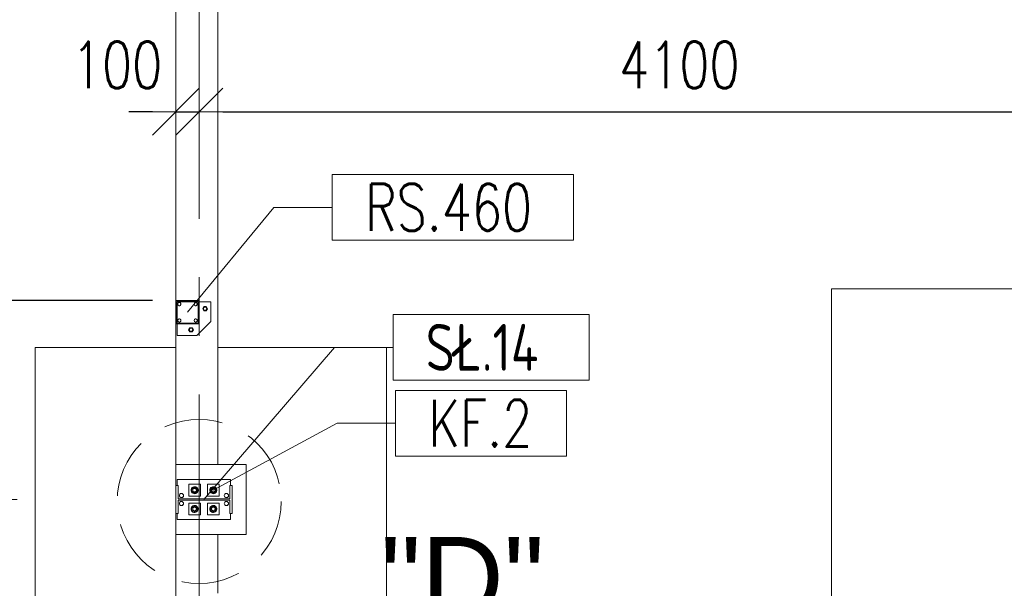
# Model space of a CAD drawing. Header units: millimetres. Extents: x 6807 to 7919, y 15387 to 15883.
# Tile 28 of 120: x 6979 to 7021, y 15698 to 15722. Entities that reach past the tile are written whole.
import ezdxf
from ezdxf.enums import TextEntityAlignment as Align

# ---------------------------------------------------------------- set-up
doc = ezdxf.new("R2010")
doc.units = ezdxf.units.MM
doc.header["$LTSCALE"] = 10
doc.linetypes.add('HIDDEN', pattern=[0.375, 0.25, -0.125])
doc.linetypes.add('MITTE', pattern=[2, 1.25, -0.25, 0.25, -0.25])
doc.layers.get('Defpoints').update_dxf_attribs({"color": 1})
for name, color, linetype, lineweight in [('PS_DIM', 4, 'Continuous', 13), ('PS_Hidden', 2, 'HIDDEN', 9), ('PS_Object', 30, 'Continuous', 13), ('PS_Pos', 1, 'Continuous', 15), ('PS_SOLID', 7, 'Continuous', 30), ('PS_TEXT', 3, 'Continuous', 18)]:
    doc.layers.add(name, color=color, linetype=linetype, lineweight=lineweight)
doc.styles.add('ARIAL', font='arial.ttf')
doc.styles.add('simplex', font='simplex.shx', dxfattribs={"width": 0.75})
doc.dimstyles.new('1_100_PRZ', dxfattribs={"dimtxt": 2, "dimasz": 1, "dimexe": 2, "dimexo": 5, "dimgap": 1, "dimtad": 1, "dimdec": 0, "dimlfac": 100, "dimtxsty": 'simplex', "dimblk": 'dimznak', "dimcen": 2, "dimse1": 1, "dimse2": 1, "dimclrd": 256, "dimclrt": 7, "dimadec": 1, "dimazin": 0, "dimtfac": 1, "dimtdec": 0, "dimtix": 1, "dimtmove": 2, "dimatfit": 3, "dimldrblk": 'dim-grot', "dimfxl": 1, "dimarcsym": 0})
doc.dimstyles.new('1_100_SC', dxfattribs={"dimtxt": 2, "dimasz": 1, "dimexe": 1, "dimexo": 1, "dimgap": 1, "dimtad": 1, "dimdec": 0, "dimlfac": 100, "dimtxsty": 'simplex', "dimblk": 'dimznak', "dimcen": 2, "dimclrd": 256, "dimclre": 256, "dimclrt": 7, "dimadec": 1, "dimazin": 0, "dimtfac": 1, "dimtdec": 0, "dimtix": 1, "dimtmove": 2, "dimatfit": 3, "dimldrblk": 'dim-grot', "dimfxl": 1, "dimarcsym": 0})

# ---------------------------------------------------------------- blocks, each defined once
blk = doc.blocks.new('dimznak')
at = {"color": 0}
for points in [[(0, 2), (0, -2)], [(-2, 0), (2, 0)]]:
    blk.add_lwpolyline(points, dxfattribs=at)
at = {"color": 2}
blk.add_lwpolyline([(1, 1), (-1, -1)], dxfattribs=at)
blk = doc.blocks.new('*D447')
at = {"layer": 'Defpoints', "color": 0, "transparency": 16777216}
for p in [(6986.422, 15718.507), (6985.422, 15707.63, -0.807), (6986.422, 15707.63, -0.807)]:
    blk.add_point(p, dxfattribs=at)
at = {"layer": 'PS_DIM', "lineweight": -2, "transparency": 16777216}
for p, q in [((6984.422, 15718.507), (6983.422, 15718.507)), ((6985.422, 15718.507), (6986.422, 15718.507)), ((6987.422, 15718.507), (6988.422, 15718.507))]:
    blk.add_line(p, q, dxfattribs=at)
blk.add_blockref('dimznak', (6985.422, 15718.507), dxfattribs=at)
at = {"layer": 'PS_DIM', "lineweight": -2, "transparency": 16777216, "rotation": 180}
blk.add_blockref('dimznak', (6986.422, 15718.507), dxfattribs=at)
at = {"layer": 'PS_DIM', "color": 7, "transparency": 16777216, "insert": (6982.913, 15720.507), "char_height": 2, "attachment_point": 5, "style": 'simplex'}
blk.add_mtext('100', dxfattribs=at)
blk = doc.blocks.new('dim-grot')
blk.add_hatch(color=256).paths.add_polyline_path([(0, 0), (-2, 0.5), (-2, -0.5)])
blk.add_lwpolyline([(0, 0), (-2, 0.5), (-2, -0.5), (0, 0)])
blk = doc.blocks.new('Przekrój')
at = {"layer": 'PS_DIM', "style": 'ARIAL', "flags": 4}
for tag, p in [('PRZEKRÓJ', (7.886, 7.75)), ('SKALA', (7.886, 1.75))]:
    blk.add_attdef(tag, text='', height=3.5, dxfattribs=at).set_placement(p, align=Align.MIDDLE_CENTER)
blk = doc.blocks.new('*X228')
at = {"color": 1}
for p, q in [((7002.4, 15721.851, -0.807), (6992.1, 15721.851, -0.807)), ((6992.1, 15721.851, -0.807), (6992.1, 15719.051, -0.807)), ((7002.4, 15719.051, -0.807), (7002.4, 15721.851, -0.807)), ((6985.922, 15715.97, -0.807), (6989.6, 15720.451, -0.807)), ((6989.6, 15720.451, -0.807), (6992.1, 15720.451, -0.807)), ((6992.1, 15719.051, -0.807), (7002.4, 15719.051, -0.807))]:
    blk.add_line(p, q, dxfattribs=at)
at = {"color": 30, "style": 'simplex', "width": 0.75}
blk.add_text('RS.460', height=2, dxfattribs=at).set_placement((6993.5, 15719.451, -0.807))
blk = doc.blocks.new('*X252')
at = {"color": 1}
for p, q in [((7003.066, 15715.87, -0.807), (6994.695, 15715.87, -0.807)), ((6994.695, 15715.87, -0.807), (6994.695, 15713.07, -0.807)), ((7003.066, 15713.07, -0.807), (7003.066, 15715.87, -0.807)), ((6986.622, 15707.97, -0.807), (6992.195, 15714.47, -0.807)), ((6992.195, 15714.47, -0.807), (6994.695, 15714.47, -0.807)), ((6994.695, 15713.07, -0.807), (7003.066, 15713.07, -0.807))]:
    blk.add_line(p, q, dxfattribs=at)
at = {"color": 30, "style": 'simplex', "width": 0.75}
blk.add_text('SŁ.14', height=2, dxfattribs=at).set_placement((6996.095, 15713.47, -0.807))
blk = doc.blocks.new('*X253')
at = {"color": 1}
for p, q in [((7002.107, 15712.629, -0.807), (6994.807, 15712.629, -0.807)), ((6994.807, 15712.629, -0.807), (6994.807, 15709.829, -0.807)), ((7002.107, 15709.829, -0.807), (7002.107, 15712.629, -0.807)), ((6987.022, 15708.37, -0.807), (6992.307, 15711.229, -0.807)), ((6992.307, 15711.229, -0.807), (6994.807, 15711.229, -0.807)), ((6994.807, 15709.829, -0.807), (7002.107, 15709.829, -0.807))]:
    blk.add_line(p, q, dxfattribs=at)
at = {"color": 30, "style": 'simplex', "width": 0.75}
blk.add_text('KF.2', height=2, dxfattribs=at).set_placement((6996.207, 15710.229, -0.807))

msp = doc.modelspace()

# ---------------------------------------------------------------- linework, layer by layer
at = {"layer": 'PS_Hidden', "color": 6, "linetype": 'HIDDEN'}
msp.add_circle((6986.419, 15701.862, -0.807), 3.504, dxfattribs=at)
at = {"layer": 'PS_Object', "color": 5, "linetype": 'MITTE'}
msp.add_line((6986.422, 15493.934, -0.807), (6986.422, 15778.153, -0.807), dxfattribs=at)
at = {"layer": 'PS_SOLID', "color": 253, "linetype": 'Continuous', "lineweight": 5}
for p, q in [((6987.222, 15703.441, -0.807), (6987.222, 15746.442, -0.807)), ((6985.422, 15734.442, -0.807), (6985.422, 15710.442, -0.807)), ((7041.422, 15710.942, -0.807), (7013.422, 15710.942, -0.807)), ((7013.422, 15710.942, -0.807), (7013.422, 15694.657, -0.807)), ((6985.422, 15709.442, -0.807), (6985.422, 15703.441, -0.807)), ((6985.422, 15708.442, -0.807), (6979.422, 15708.442, -0.807)), ((6979.422, 15708.442, -0.807), (6979.422, 15695.442, -0.807)), ((6994.422, 15708.442, -0.807), (6987.222, 15708.442, -0.807)), ((6994.422, 15695.442, -0.807), (6994.422, 15708.442, -0.807)), ((6985.422, 15703.441, -0.807), (6985.422, 15702.542, -0.807)), ((6985.422, 15703.441, -0.807), (6987.222, 15703.441, -0.807)), ((6988.422, 15703.442, -0.807), (6987.222, 15703.442, -0.807)), ((6988.422, 15700.442, -0.807), (6988.422, 15703.442, -0.807)), ((6985.422, 15701.342, -0.807), (6985.422, 15700.442, -0.807)), ((6987.222, 15700.442, -0.807), (6985.422, 15700.442, -0.807)), ((6985.422, 15700.442, -0.807), (6985.422, 15692.442, -0.807)), ((6987.222, 15700.442, -0.807), (6988.422, 15700.442, -0.807)), ((6987.222, 15697.942, -0.807), (6987.222, 15700.442, -0.807))]:
    msp.add_line(p, q, dxfattribs=at)
at = {"layer": 'PS_SOLID', "color": 181, "linetype": 'Continuous', "lineweight": 13}
for p, q in [((6986.382, 15710.442, -0.807), (6985.422, 15710.442, -0.807)), ((6985.422, 15710.442, -0.807), (6985.422, 15709.442, -0.807)), ((6985.462, 15709.482, -0.807), (6985.462, 15710.402, -0.807)), ((6985.462, 15710.402, -0.807), (6986.382, 15710.402, -0.807)), ((6985.559, 15710.392, -0.807), (6985.472, 15710.392, -0.807)), ((6985.472, 15710.392, -0.807), (6985.472, 15709.482, -0.807)), ((6985.502, 15710.292, -0.807), (6985.518, 15710.337, -0.807)), ((6985.518, 15710.247, -0.807), (6985.502, 15710.292, -0.807)), ((6985.518, 15710.337, -0.807), (6985.559, 15710.36, -0.807)), ((6985.559, 15710.223, -0.807), (6985.518, 15710.247, -0.807)), ((6986.059, 15710.392, -0.807), (6985.559, 15710.392, -0.807)), ((6985.559, 15710.36, -0.807), (6985.607, 15710.352, -0.807)), ((6985.607, 15710.231, -0.807), (6985.559, 15710.223, -0.807)), ((6985.607, 15710.352, -0.807), (6985.637, 15710.315, -0.807)), ((6985.637, 15710.268, -0.807), (6985.607, 15710.231, -0.807)), ((6985.637, 15710.315, -0.807), (6985.637, 15710.268, -0.807)), ((6986.259, 15710.392, -0.807), (6986.059, 15710.392, -0.807)), ((6986.202, 15710.292, -0.807), (6986.218, 15710.337, -0.807)), ((6986.218, 15710.247, -0.807), (6986.202, 15710.292, -0.807)), ((6986.218, 15710.337, -0.807), (6986.259, 15710.36, -0.807)), ((6986.259, 15710.223, -0.807), (6986.218, 15710.247, -0.807)), ((6986.382, 15710.392, -0.807), (6986.259, 15710.392, -0.807)), ((6986.259, 15710.36, -0.807), (6986.307, 15710.352, -0.807)), ((6986.307, 15710.231, -0.807), (6986.259, 15710.223, -0.807)), ((6986.307, 15710.352, -0.807), (6986.337, 15710.315, -0.807)), ((6986.337, 15710.268, -0.807), (6986.307, 15710.231, -0.807)), ((6986.337, 15710.315, -0.807), (6986.337, 15710.268, -0.807)), ((6986.422, 15710.442, -0.807), (6986.382, 15710.442, -0.807)), ((6986.382, 15710.402, -0.807), (6986.382, 15709.482, -0.807)), ((6986.422, 15709.442, -0.807), (6986.422, 15710.442, -0.807)), ((6986.659, 15710.392, -0.807), (6986.422, 15710.392, -0.807)), ((6986.62, 15710.182, -0.807), (6986.568, 15710.092, -0.807)), ((6986.724, 15710.182, -0.807), (6986.62, 15710.182, -0.807)), ((6986.922, 15710.392, -0.807), (6986.659, 15710.392, -0.807)), ((6986.775, 15710.092, -0.807), (6986.724, 15710.182, -0.807)), ((6986.922, 15709.542, -0.807), (6986.922, 15710.392, -0.807)), ((6986.568, 15710.092, -0.807), (6986.62, 15710.002, -0.807)), ((6986.62, 15710.002, -0.807), (6986.724, 15710.002, -0.807)), ((6986.724, 15710.002, -0.807), (6986.775, 15710.092, -0.807)), ((6985.422, 15709.442, -0.807), (6986.422, 15709.442, -0.807)), ((6986.382, 15709.482, -0.807), (6985.462, 15709.482, -0.807)), ((6985.472, 15709.442, -0.807), (6985.472, 15708.942, -0.807)), ((6985.502, 15709.592, -0.807), (6985.518, 15709.637, -0.807)), ((6985.518, 15709.547, -0.807), (6985.502, 15709.592, -0.807)), ((6985.518, 15709.637, -0.807), (6985.559, 15709.66, -0.807)), ((6985.559, 15709.523, -0.807), (6985.518, 15709.547, -0.807)), ((6985.559, 15709.66, -0.807), (6985.607, 15709.652, -0.807)), ((6985.607, 15709.531, -0.807), (6985.559, 15709.523, -0.807)), ((6985.607, 15709.652, -0.807), (6985.637, 15709.615, -0.807)), ((6985.637, 15709.568, -0.807), (6985.607, 15709.531, -0.807)), ((6985.637, 15709.615, -0.807), (6985.637, 15709.568, -0.807)), ((6986.202, 15709.592, -0.807), (6986.218, 15709.637, -0.807)), ((6986.218, 15709.547, -0.807), (6986.202, 15709.592, -0.807)), ((6986.218, 15709.637, -0.807), (6986.259, 15709.66, -0.807)), ((6986.259, 15709.523, -0.807), (6986.218, 15709.547, -0.807)), ((6986.259, 15709.66, -0.807), (6986.307, 15709.652, -0.807)), ((6986.307, 15709.531, -0.807), (6986.259, 15709.523, -0.807)), ((6986.307, 15709.652, -0.807), (6986.337, 15709.615, -0.807)), ((6986.337, 15709.568, -0.807), (6986.307, 15709.531, -0.807)), ((6986.322, 15708.942, -0.807), (6986.922, 15709.542, -0.807)), ((6986.337, 15709.615, -0.807), (6986.337, 15709.568, -0.807)), ((6985.472, 15708.942, -0.807), (6986.322, 15708.942, -0.807)), ((6986.02, 15709.282, -0.807), (6985.968, 15709.192, -0.807)), ((6985.968, 15709.192, -0.807), (6986.02, 15709.102, -0.807)), ((6986.124, 15709.282, -0.807), (6986.02, 15709.282, -0.807)), ((6986.02, 15709.102, -0.807), (6986.124, 15709.102, -0.807)), ((6986.175, 15709.192, -0.807), (6986.124, 15709.282, -0.807)), ((6986.124, 15709.102, -0.807), (6986.175, 15709.192, -0.807))]:
    msp.add_line(p, q, dxfattribs=at)
at = {"layer": 'PS_SOLID', "color": 3, "linetype": 'Continuous', "lineweight": 13}
for p, q in [((6985.646, 15702.792, -0.807), (6985.482, 15702.792, -0.807)), ((6985.482, 15702.792, -0.807), (6985.482, 15702.542, -0.807)), ((6986.187, 15702.792, -0.807), (6985.646, 15702.792, -0.807)), ((6986.237, 15702.592, -0.807), (6985.972, 15702.592, -0.807)), ((6985.972, 15702.592, -0.807), (6985.972, 15702.092, -0.807)), ((6986.987, 15702.792, -0.807), (6986.187, 15702.792, -0.807)), ((6986.472, 15702.592, -0.807), (6986.237, 15702.592, -0.807)), ((6986.472, 15702.092, -0.807), (6986.472, 15702.592, -0.807)), ((6987.037, 15702.592, -0.807), (6986.772, 15702.592, -0.807)), ((6986.772, 15702.592, -0.807), (6986.772, 15702.092, -0.807)), ((6987.566, 15702.792, -0.807), (6986.987, 15702.792, -0.807)), ((6987.272, 15702.592, -0.807), (6987.037, 15702.592, -0.807)), ((6987.272, 15702.092, -0.807), (6987.272, 15702.592, -0.807)), ((6987.762, 15702.792, -0.807), (6987.566, 15702.792, -0.807)), ((6987.762, 15702.542, -0.807), (6987.762, 15702.792, -0.807)), ((6985.52, 15702.542, -0.807), (6985.422, 15702.542, -0.807)), ((6985.422, 15702.542, -0.807), (6985.422, 15701.342, -0.807)), ((6985.52, 15701.973, -0.807), (6985.52, 15702.542, -0.807)), ((6985.572, 15702.112, -0.807), (6985.593, 15702.169, -0.807)), ((6985.593, 15702.169, -0.807), (6985.646, 15702.2, -0.807)), ((6985.646, 15702.2, -0.807), (6985.707, 15702.189, -0.807)), ((6985.707, 15702.189, -0.807), (6985.746, 15702.142, -0.807)), ((6986.077, 15702.382, -0.807), (6986.072, 15702.342, -0.807)), ((6986.072, 15702.342, -0.807), (6986.077, 15702.301, -0.807)), ((6986.093, 15702.419, -0.807), (6986.077, 15702.382, -0.807)), ((6986.077, 15702.301, -0.807), (6986.093, 15702.264, -0.807)), ((6986.152, 15702.462, -0.807), (6986.083, 15702.342, -0.807)), ((6986.083, 15702.342, -0.807), (6986.152, 15702.222, -0.807)), ((6986.119, 15702.451, -0.807), (6986.093, 15702.419, -0.807)), ((6986.093, 15702.264, -0.807), (6986.119, 15702.232, -0.807)), ((6986.153, 15702.475, -0.807), (6986.119, 15702.451, -0.807)), ((6986.119, 15702.232, -0.807), (6986.153, 15702.208, -0.807)), ((6986.147, 15702.369, -0.807), (6986.142, 15702.354, -0.807)), ((6986.142, 15702.354, -0.807), (6986.142, 15702.337, -0.807)), ((6986.142, 15702.342, -0.807), (6986.142, 15702.345, -0.807)), ((6986.142, 15702.34, -0.807), (6986.142, 15702.342, -0.807)), ((6986.142, 15702.337, -0.807), (6986.144, 15702.321, -0.807)), ((6986.144, 15702.36, -0.807), (6986.145, 15702.363, -0.807)), ((6986.144, 15702.321, -0.807), (6986.15, 15702.306, -0.807)), ((6986.145, 15702.32, -0.807), (6986.144, 15702.321, -0.807)), ((6986.145, 15702.363, -0.807), (6986.146, 15702.365, -0.807)), ((6986.146, 15702.318, -0.807), (6986.145, 15702.32, -0.807)), ((6986.154, 15702.384, -0.807), (6986.147, 15702.369, -0.807)), ((6986.15, 15702.306, -0.807), (6986.158, 15702.293, -0.807)), ((6986.227, 15702.462, -0.807), (6986.152, 15702.462, -0.807)), ((6986.152, 15702.381, -0.807), (6986.153, 15702.383, -0.807)), ((6986.153, 15702.3, -0.807), (6986.152, 15702.302, -0.807)), ((6986.152, 15702.222, -0.807), (6986.291, 15702.222, -0.807)), ((6986.191, 15702.488, -0.807), (6986.153, 15702.475, -0.807)), ((6986.153, 15702.383, -0.807), (6986.153, 15702.383, -0.807)), ((6986.153, 15702.383, -0.807), (6986.153, 15702.383, -0.807)), ((6986.155, 15702.297, -0.807), (6986.153, 15702.3, -0.807)), ((6986.153, 15702.208, -0.807), (6986.191, 15702.195, -0.807)), ((6986.164, 15702.397, -0.807), (6986.154, 15702.384, -0.807)), ((6986.158, 15702.293, -0.807), (6986.169, 15702.281, -0.807)), ((6986.176, 15702.407, -0.807), (6986.164, 15702.397, -0.807)), ((6986.167, 15702.283, -0.807), (6986.165, 15702.286, -0.807)), ((6986.166, 15702.398, -0.807), (6986.167, 15702.4, -0.807)), ((6986.167, 15702.4, -0.807), (6986.17, 15702.402, -0.807)), ((6986.168, 15702.282, -0.807), (6986.167, 15702.283, -0.807)), ((6986.169, 15702.281, -0.807), (6986.183, 15702.272, -0.807)), ((6986.19, 15702.415, -0.807), (6986.176, 15702.407, -0.807)), ((6986.182, 15702.411, -0.807), (6986.185, 15702.413, -0.807)), ((6986.183, 15702.272, -0.807), (6986.198, 15702.265, -0.807)), ((6986.185, 15702.27, -0.807), (6986.184, 15702.271, -0.807)), ((6986.185, 15702.413, -0.807), (6986.187, 15702.413, -0.807)), ((6986.188, 15702.269, -0.807), (6986.185, 15702.27, -0.807)), ((6986.205, 15702.42, -0.807), (6986.19, 15702.415, -0.807)), ((6986.232, 15702.491, -0.807), (6986.191, 15702.488, -0.807)), ((6986.191, 15702.195, -0.807), (6986.232, 15702.192, -0.807)), ((6986.198, 15702.265, -0.807), (6986.213, 15702.262, -0.807)), ((6986.205, 15702.263, -0.807), (6986.202, 15702.264, -0.807)), ((6986.222, 15702.422, -0.807), (6986.205, 15702.42, -0.807)), ((6986.205, 15702.42, -0.807), (6986.205, 15702.42, -0.807)), ((6986.205, 15702.42, -0.807), (6986.205, 15702.42, -0.807)), ((6986.208, 15702.263, -0.807), (6986.205, 15702.263, -0.807)), ((6986.213, 15702.262, -0.807), (6986.23, 15702.262, -0.807)), ((6986.238, 15702.42, -0.807), (6986.222, 15702.422, -0.807)), ((6986.227, 15702.262, -0.807), (6986.224, 15702.262, -0.807)), ((6986.225, 15702.421, -0.807), (6986.227, 15702.421, -0.807)), ((6986.291, 15702.462, -0.807), (6986.227, 15702.462, -0.807)), ((6986.227, 15702.421, -0.807), (6986.23, 15702.421, -0.807)), ((6986.228, 15702.262, -0.807), (6986.227, 15702.262, -0.807)), ((6986.23, 15702.262, -0.807), (6986.245, 15702.265, -0.807)), ((6986.272, 15702.483, -0.807), (6986.232, 15702.491, -0.807)), ((6986.232, 15702.192, -0.807), (6986.272, 15702.2, -0.807)), ((6986.253, 15702.415, -0.807), (6986.238, 15702.42, -0.807)), ((6986.245, 15702.418, -0.807), (6986.248, 15702.417, -0.807)), ((6986.245, 15702.265, -0.807), (6986.26, 15702.272, -0.807)), ((6986.248, 15702.266, -0.807), (6986.247, 15702.266, -0.807)), ((6986.248, 15702.417, -0.807), (6986.25, 15702.416, -0.807)), ((6986.251, 15702.268, -0.807), (6986.248, 15702.266, -0.807)), ((6986.267, 15702.407, -0.807), (6986.253, 15702.415, -0.807)), ((6986.26, 15702.272, -0.807), (6986.274, 15702.281, -0.807)), ((6986.268, 15702.276, -0.807), (6986.265, 15702.275, -0.807)), ((6986.28, 15702.397, -0.807), (6986.267, 15702.407, -0.807)), ((6986.267, 15702.407, -0.807), (6986.268, 15702.407, -0.807)), ((6986.268, 15702.407, -0.807), (6986.269, 15702.406, -0.807)), ((6986.27, 15702.278, -0.807), (6986.268, 15702.276, -0.807)), ((6986.308, 15702.464, -0.807), (6986.272, 15702.483, -0.807)), ((6986.272, 15702.2, -0.807), (6986.308, 15702.219, -0.807)), ((6986.274, 15702.281, -0.807), (6986.285, 15702.293, -0.807)), ((6986.289, 15702.384, -0.807), (6986.28, 15702.397, -0.807)), ((6986.284, 15702.291, -0.807), (6986.281, 15702.289, -0.807)), ((6986.282, 15702.394, -0.807), (6986.284, 15702.392, -0.807)), ((6986.284, 15702.392, -0.807), (6986.285, 15702.389, -0.807)), ((6986.284, 15702.292, -0.807), (6986.284, 15702.291, -0.807)), ((6986.285, 15702.293, -0.807), (6986.293, 15702.306, -0.807)), ((6986.297, 15702.369, -0.807), (6986.289, 15702.384, -0.807)), ((6986.36, 15702.342, -0.807), (6986.291, 15702.462, -0.807)), ((6986.291, 15702.222, -0.807), (6986.36, 15702.342, -0.807)), ((6986.293, 15702.376, -0.807), (6986.295, 15702.373, -0.807)), ((6986.293, 15702.306, -0.807), (6986.299, 15702.321, -0.807)), ((6986.295, 15702.31, -0.807), (6986.294, 15702.308, -0.807)), ((6986.295, 15702.373, -0.807), (6986.295, 15702.372, -0.807)), ((6986.296, 15702.313, -0.807), (6986.295, 15702.31, -0.807)), ((6986.301, 15702.354, -0.807), (6986.297, 15702.369, -0.807)), ((6986.299, 15702.321, -0.807), (6986.301, 15702.337, -0.807)), ((6986.301, 15702.331, -0.807), (6986.3, 15702.327, -0.807)), ((6986.301, 15702.337, -0.807), (6986.301, 15702.354, -0.807)), ((6986.301, 15702.353, -0.807), (6986.301, 15702.352, -0.807)), ((6986.301, 15702.352, -0.807), (6986.301, 15702.35, -0.807)), ((6986.301, 15702.333, -0.807), (6986.301, 15702.331, -0.807)), ((6986.338, 15702.436, -0.807), (6986.308, 15702.464, -0.807)), ((6986.308, 15702.219, -0.807), (6986.338, 15702.247, -0.807)), ((6986.359, 15702.401, -0.807), (6986.338, 15702.436, -0.807)), ((6986.338, 15702.247, -0.807), (6986.359, 15702.282, -0.807)), ((6986.37, 15702.362, -0.807), (6986.359, 15702.401, -0.807)), ((6986.359, 15702.282, -0.807), (6986.37, 15702.321, -0.807)), ((6986.37, 15702.342, -0.807), (6986.37, 15702.362, -0.807)), ((6986.37, 15702.321, -0.807), (6986.37, 15702.342, -0.807)), ((6986.877, 15702.382, -0.807), (6986.872, 15702.342, -0.807)), ((6986.872, 15702.342, -0.807), (6986.877, 15702.301, -0.807)), ((6986.893, 15702.419, -0.807), (6986.877, 15702.382, -0.807)), ((6986.877, 15702.301, -0.807), (6986.893, 15702.264, -0.807)), ((6986.952, 15702.462, -0.807), (6986.883, 15702.342, -0.807)), ((6986.883, 15702.342, -0.807), (6986.952, 15702.222, -0.807)), ((6986.919, 15702.451, -0.807), (6986.893, 15702.419, -0.807)), ((6986.893, 15702.264, -0.807), (6986.919, 15702.232, -0.807)), ((6986.953, 15702.475, -0.807), (6986.919, 15702.451, -0.807)), ((6986.919, 15702.232, -0.807), (6986.953, 15702.208, -0.807)), ((6986.947, 15702.369, -0.807), (6986.942, 15702.354, -0.807)), ((6986.942, 15702.354, -0.807), (6986.942, 15702.337, -0.807)), ((6986.942, 15702.342, -0.807), (6986.942, 15702.345, -0.807)), ((6986.942, 15702.34, -0.807), (6986.942, 15702.342, -0.807)), ((6986.942, 15702.337, -0.807), (6986.944, 15702.321, -0.807)), ((6986.944, 15702.36, -0.807), (6986.945, 15702.363, -0.807)), ((6986.944, 15702.321, -0.807), (6986.95, 15702.306, -0.807)), ((6986.945, 15702.32, -0.807), (6986.944, 15702.321, -0.807)), ((6986.945, 15702.363, -0.807), (6986.946, 15702.365, -0.807)), ((6986.946, 15702.318, -0.807), (6986.945, 15702.32, -0.807)), ((6986.954, 15702.384, -0.807), (6986.947, 15702.369, -0.807)), ((6986.95, 15702.306, -0.807), (6986.958, 15702.293, -0.807)), ((6987.027, 15702.462, -0.807), (6986.952, 15702.462, -0.807)), ((6986.952, 15702.381, -0.807), (6986.953, 15702.383, -0.807)), ((6986.953, 15702.3, -0.807), (6986.952, 15702.302, -0.807)), ((6986.952, 15702.222, -0.807), (6987.091, 15702.222, -0.807)), ((6986.991, 15702.488, -0.807), (6986.953, 15702.475, -0.807)), ((6986.953, 15702.383, -0.807), (6986.953, 15702.383, -0.807)), ((6986.955, 15702.297, -0.807), (6986.953, 15702.3, -0.807)), ((6986.953, 15702.208, -0.807), (6986.991, 15702.195, -0.807)), ((6986.964, 15702.397, -0.807), (6986.954, 15702.384, -0.807)), ((6986.958, 15702.293, -0.807), (6986.969, 15702.281, -0.807)), ((6986.976, 15702.407, -0.807), (6986.964, 15702.397, -0.807)), ((6986.967, 15702.283, -0.807), (6986.965, 15702.286, -0.807)), ((6986.966, 15702.398, -0.807), (6986.967, 15702.4, -0.807)), ((6986.967, 15702.4, -0.807), (6986.97, 15702.402, -0.807)), ((6986.968, 15702.282, -0.807), (6986.967, 15702.283, -0.807)), ((6986.969, 15702.281, -0.807), (6986.983, 15702.272, -0.807)), ((6986.99, 15702.415, -0.807), (6986.976, 15702.407, -0.807)), ((6986.982, 15702.411, -0.807), (6986.985, 15702.413, -0.807)), ((6986.983, 15702.272, -0.807), (6986.998, 15702.265, -0.807)), ((6986.985, 15702.27, -0.807), (6986.984, 15702.271, -0.807)), ((6986.985, 15702.413, -0.807), (6986.987, 15702.413, -0.807)), ((6986.988, 15702.269, -0.807), (6986.985, 15702.27, -0.807)), ((6987.005, 15702.42, -0.807), (6986.99, 15702.415, -0.807)), ((6987.032, 15702.491, -0.807), (6986.991, 15702.488, -0.807)), ((6986.991, 15702.195, -0.807), (6987.032, 15702.192, -0.807)), ((6986.998, 15702.265, -0.807), (6987.013, 15702.262, -0.807)), ((6987.005, 15702.263, -0.807), (6987.002, 15702.264, -0.807)), ((6987.022, 15702.422, -0.807), (6987.005, 15702.42, -0.807)), ((6987.005, 15702.42, -0.807), (6987.005, 15702.42, -0.807)), ((6987.005, 15702.42, -0.807), (6987.005, 15702.42, -0.807)), ((6987.008, 15702.263, -0.807), (6987.005, 15702.263, -0.807)), ((6987.013, 15702.262, -0.807), (6987.03, 15702.262, -0.807)), ((6987.038, 15702.42, -0.807), (6987.022, 15702.422, -0.807)), ((6987.027, 15702.262, -0.807), (6987.024, 15702.262, -0.807)), ((6987.025, 15702.421, -0.807), (6987.027, 15702.421, -0.807)), ((6987.091, 15702.462, -0.807), (6987.027, 15702.462, -0.807)), ((6987.027, 15702.421, -0.807), (6987.03, 15702.421, -0.807)), ((6987.028, 15702.262, -0.807), (6987.027, 15702.262, -0.807)), ((6987.03, 15702.262, -0.807), (6987.045, 15702.265, -0.807)), ((6987.072, 15702.483, -0.807), (6987.032, 15702.491, -0.807)), ((6987.032, 15702.192, -0.807), (6987.072, 15702.2, -0.807)), ((6987.053, 15702.415, -0.807), (6987.038, 15702.42, -0.807)), ((6987.045, 15702.418, -0.807), (6987.048, 15702.417, -0.807)), ((6987.045, 15702.265, -0.807), (6987.06, 15702.272, -0.807)), ((6987.048, 15702.266, -0.807), (6987.047, 15702.266, -0.807)), ((6987.048, 15702.417, -0.807), (6987.05, 15702.416, -0.807)), ((6987.051, 15702.268, -0.807), (6987.048, 15702.266, -0.807)), ((6987.067, 15702.407, -0.807), (6987.053, 15702.415, -0.807)), ((6987.06, 15702.272, -0.807), (6987.074, 15702.281, -0.807)), ((6987.068, 15702.276, -0.807), (6987.065, 15702.275, -0.807)), ((6987.08, 15702.397, -0.807), (6987.067, 15702.407, -0.807)), ((6987.067, 15702.407, -0.807), (6987.068, 15702.407, -0.807)), ((6987.068, 15702.407, -0.807), (6987.069, 15702.406, -0.807)), ((6987.07, 15702.278, -0.807), (6987.068, 15702.276, -0.807)), ((6987.108, 15702.464, -0.807), (6987.072, 15702.483, -0.807)), ((6987.072, 15702.2, -0.807), (6987.108, 15702.219, -0.807)), ((6987.074, 15702.281, -0.807), (6987.085, 15702.293, -0.807)), ((6987.089, 15702.384, -0.807), (6987.08, 15702.397, -0.807)), ((6987.084, 15702.291, -0.807), (6987.081, 15702.289, -0.807)), ((6987.082, 15702.394, -0.807), (6987.084, 15702.392, -0.807)), ((6987.084, 15702.392, -0.807), (6987.085, 15702.389, -0.807)), ((6987.084, 15702.292, -0.807), (6987.084, 15702.291, -0.807)), ((6987.085, 15702.293, -0.807), (6987.093, 15702.306, -0.807)), ((6987.097, 15702.369, -0.807), (6987.089, 15702.384, -0.807)), ((6987.16, 15702.342, -0.807), (6987.091, 15702.462, -0.807)), ((6987.091, 15702.222, -0.807), (6987.16, 15702.342, -0.807)), ((6987.093, 15702.376, -0.807), (6987.095, 15702.373, -0.807)), ((6987.093, 15702.306, -0.807), (6987.099, 15702.321, -0.807)), ((6987.095, 15702.31, -0.807), (6987.094, 15702.308, -0.807)), ((6987.095, 15702.373, -0.807), (6987.095, 15702.372, -0.807)), ((6987.096, 15702.313, -0.807), (6987.095, 15702.31, -0.807)), ((6987.101, 15702.354, -0.807), (6987.097, 15702.369, -0.807)), ((6987.099, 15702.321, -0.807), (6987.101, 15702.337, -0.807)), ((6987.101, 15702.331, -0.807), (6987.1, 15702.327, -0.807)), ((6987.101, 15702.337, -0.807), (6987.101, 15702.354, -0.807)), ((6987.101, 15702.353, -0.807), (6987.101, 15702.352, -0.807)), ((6987.101, 15702.352, -0.807), (6987.101, 15702.35, -0.807)), ((6987.101, 15702.333, -0.807), (6987.101, 15702.331, -0.807)), ((6987.138, 15702.436, -0.807), (6987.108, 15702.464, -0.807)), ((6987.108, 15702.219, -0.807), (6987.138, 15702.247, -0.807)), ((6987.159, 15702.401, -0.807), (6987.138, 15702.436, -0.807)), ((6987.138, 15702.247, -0.807), (6987.159, 15702.282, -0.807)), ((6987.17, 15702.362, -0.807), (6987.159, 15702.401, -0.807)), ((6987.159, 15702.282, -0.807), (6987.17, 15702.321, -0.807)), ((6987.17, 15702.342, -0.807), (6987.17, 15702.362, -0.807)), ((6987.17, 15702.321, -0.807), (6987.17, 15702.342, -0.807)), ((6987.492, 15702.112, -0.807), (6987.513, 15702.169, -0.807)), ((6987.513, 15702.169, -0.807), (6987.566, 15702.2, -0.807)), ((6987.566, 15702.2, -0.807), (6987.627, 15702.189, -0.807)), ((6987.627, 15702.189, -0.807), (6987.666, 15702.142, -0.807)), ((6987.822, 15702.542, -0.807), (6987.724, 15702.542, -0.807)), ((6987.724, 15702.542, -0.807), (6987.724, 15701.973, -0.807)), ((6987.822, 15701.342, -0.807), (6987.822, 15702.542, -0.807)), ((6987.724, 15701.973, -0.807), (6985.52, 15701.973, -0.807)), ((6985.52, 15701.342, -0.807), (6985.52, 15701.911, -0.807)), ((6985.52, 15701.911, -0.807), (6987.724, 15701.911, -0.807)), ((6985.593, 15702.054, -0.807), (6985.572, 15702.112, -0.807)), ((6985.572, 15701.772, -0.807), (6985.593, 15701.829, -0.807)), ((6985.593, 15701.714, -0.807), (6985.572, 15701.772, -0.807)), ((6985.646, 15702.023, -0.807), (6985.593, 15702.054, -0.807)), ((6985.593, 15701.829, -0.807), (6985.646, 15701.86, -0.807)), ((6985.707, 15702.034, -0.807), (6985.646, 15702.023, -0.807)), ((6985.646, 15701.86, -0.807), (6985.707, 15701.849, -0.807)), ((6985.746, 15702.081, -0.807), (6985.707, 15702.034, -0.807)), ((6985.707, 15701.849, -0.807), (6985.746, 15701.802, -0.807)), ((6985.746, 15702.142, -0.807), (6985.746, 15702.081, -0.807)), ((6985.746, 15701.802, -0.807), (6985.746, 15701.741, -0.807)), ((6985.972, 15702.092, -0.807), (6986.472, 15702.092, -0.807)), ((6986.237, 15701.792, -0.807), (6985.972, 15701.792, -0.807)), ((6985.972, 15701.792, -0.807), (6985.972, 15701.292, -0.807)), ((6986.472, 15701.792, -0.807), (6986.237, 15701.792, -0.807)), ((6986.472, 15701.292, -0.807), (6986.472, 15701.792, -0.807)), ((6986.772, 15702.092, -0.807), (6987.272, 15702.092, -0.807)), ((6987.037, 15701.792, -0.807), (6986.772, 15701.792, -0.807)), ((6986.772, 15701.792, -0.807), (6986.772, 15701.292, -0.807)), ((6987.272, 15701.792, -0.807), (6987.037, 15701.792, -0.807)), ((6987.272, 15701.292, -0.807), (6987.272, 15701.792, -0.807)), ((6987.513, 15702.054, -0.807), (6987.492, 15702.112, -0.807)), ((6987.492, 15701.772, -0.807), (6987.513, 15701.829, -0.807)), ((6987.513, 15701.714, -0.807), (6987.492, 15701.772, -0.807)), ((6987.566, 15702.023, -0.807), (6987.513, 15702.054, -0.807)), ((6987.513, 15701.829, -0.807), (6987.566, 15701.86, -0.807)), ((6987.627, 15702.034, -0.807), (6987.566, 15702.023, -0.807)), ((6987.566, 15701.86, -0.807), (6987.627, 15701.849, -0.807)), ((6987.666, 15702.081, -0.807), (6987.627, 15702.034, -0.807)), ((6987.627, 15701.849, -0.807), (6987.666, 15701.802, -0.807)), ((6987.666, 15702.142, -0.807), (6987.666, 15702.081, -0.807)), ((6987.666, 15701.802, -0.807), (6987.666, 15701.741, -0.807)), ((6987.724, 15701.911, -0.807), (6987.724, 15701.342, -0.807)), ((6985.422, 15701.342, -0.807), (6985.52, 15701.342, -0.807)), ((6985.482, 15701.342, -0.807), (6985.482, 15701.092, -0.807)), ((6985.646, 15701.683, -0.807), (6985.593, 15701.714, -0.807)), ((6985.707, 15701.694, -0.807), (6985.646, 15701.683, -0.807)), ((6985.746, 15701.741, -0.807), (6985.707, 15701.694, -0.807)), ((6986.077, 15701.582, -0.807), (6986.072, 15701.542, -0.807)), ((6986.072, 15701.542, -0.807), (6986.077, 15701.501, -0.807)), ((6986.093, 15701.619, -0.807), (6986.077, 15701.582, -0.807)), ((6986.077, 15701.501, -0.807), (6986.093, 15701.464, -0.807)), ((6986.152, 15701.662, -0.807), (6986.083, 15701.542, -0.807)), ((6986.083, 15701.542, -0.807), (6986.152, 15701.422, -0.807)), ((6986.119, 15701.651, -0.807), (6986.093, 15701.619, -0.807)), ((6986.093, 15701.464, -0.807), (6986.119, 15701.432, -0.807)), ((6986.153, 15701.675, -0.807), (6986.119, 15701.651, -0.807)), ((6986.119, 15701.432, -0.807), (6986.153, 15701.408, -0.807)), ((6986.147, 15701.569, -0.807), (6986.142, 15701.554, -0.807)), ((6986.142, 15701.554, -0.807), (6986.142, 15701.537, -0.807)), ((6986.142, 15701.542, -0.807), (6986.142, 15701.545, -0.807)), ((6986.142, 15701.54, -0.807), (6986.142, 15701.542, -0.807)), ((6986.142, 15701.537, -0.807), (6986.144, 15701.521, -0.807)), ((6986.144, 15701.56, -0.807), (6986.145, 15701.563, -0.807)), ((6986.144, 15701.521, -0.807), (6986.15, 15701.506, -0.807)), ((6986.145, 15701.52, -0.807), (6986.144, 15701.521, -0.807)), ((6986.145, 15701.563, -0.807), (6986.146, 15701.565, -0.807)), ((6986.146, 15701.518, -0.807), (6986.145, 15701.52, -0.807)), ((6986.154, 15701.584, -0.807), (6986.147, 15701.569, -0.807)), ((6986.15, 15701.506, -0.807), (6986.158, 15701.493, -0.807)), ((6986.227, 15701.662, -0.807), (6986.152, 15701.662, -0.807)), ((6986.152, 15701.581, -0.807), (6986.153, 15701.583, -0.807)), ((6986.153, 15701.5, -0.807), (6986.152, 15701.502, -0.807)), ((6986.152, 15701.422, -0.807), (6986.291, 15701.422, -0.807)), ((6986.191, 15701.688, -0.807), (6986.153, 15701.675, -0.807)), ((6986.153, 15701.583, -0.807), (6986.153, 15701.583, -0.807)), ((6986.155, 15701.497, -0.807), (6986.153, 15701.5, -0.807)), ((6986.153, 15701.408, -0.807), (6986.191, 15701.395, -0.807)), ((6986.164, 15701.597, -0.807), (6986.154, 15701.584, -0.807)), ((6986.158, 15701.493, -0.807), (6986.169, 15701.481, -0.807)), ((6986.176, 15701.607, -0.807), (6986.164, 15701.597, -0.807)), ((6986.167, 15701.483, -0.807), (6986.165, 15701.486, -0.807)), ((6986.166, 15701.598, -0.807), (6986.167, 15701.6, -0.807)), ((6986.167, 15701.6, -0.807), (6986.17, 15701.602, -0.807)), ((6986.168, 15701.482, -0.807), (6986.167, 15701.483, -0.807)), ((6986.169, 15701.481, -0.807), (6986.183, 15701.472, -0.807)), ((6986.19, 15701.615, -0.807), (6986.176, 15701.607, -0.807)), ((6986.182, 15701.611, -0.807), (6986.185, 15701.613, -0.807)), ((6986.183, 15701.472, -0.807), (6986.198, 15701.465, -0.807)), ((6986.185, 15701.47, -0.807), (6986.184, 15701.471, -0.807)), ((6986.185, 15701.613, -0.807), (6986.187, 15701.613, -0.807)), ((6986.188, 15701.469, -0.807), (6986.185, 15701.47, -0.807)), ((6986.205, 15701.62, -0.807), (6986.19, 15701.615, -0.807)), ((6986.232, 15701.691, -0.807), (6986.191, 15701.688, -0.807)), ((6986.191, 15701.395, -0.807), (6986.232, 15701.392, -0.807)), ((6986.198, 15701.465, -0.807), (6986.213, 15701.462, -0.807)), ((6986.205, 15701.463, -0.807), (6986.202, 15701.464, -0.807)), ((6986.222, 15701.622, -0.807), (6986.205, 15701.62, -0.807)), ((6986.205, 15701.62, -0.807), (6986.205, 15701.62, -0.807)), ((6986.205, 15701.62, -0.807), (6986.205, 15701.62, -0.807)), ((6986.208, 15701.463, -0.807), (6986.205, 15701.463, -0.807)), ((6986.213, 15701.462, -0.807), (6986.23, 15701.462, -0.807)), ((6986.238, 15701.62, -0.807), (6986.222, 15701.622, -0.807)), ((6986.227, 15701.462, -0.807), (6986.224, 15701.462, -0.807)), ((6986.225, 15701.621, -0.807), (6986.227, 15701.621, -0.807)), ((6986.291, 15701.662, -0.807), (6986.227, 15701.662, -0.807)), ((6986.227, 15701.621, -0.807), (6986.23, 15701.621, -0.807)), ((6986.228, 15701.462, -0.807), (6986.227, 15701.462, -0.807)), ((6986.23, 15701.462, -0.807), (6986.245, 15701.465, -0.807)), ((6986.272, 15701.683, -0.807), (6986.232, 15701.691, -0.807)), ((6986.232, 15701.392, -0.807), (6986.272, 15701.4, -0.807)), ((6986.253, 15701.615, -0.807), (6986.238, 15701.62, -0.807)), ((6986.245, 15701.618, -0.807), (6986.248, 15701.617, -0.807)), ((6986.245, 15701.465, -0.807), (6986.26, 15701.472, -0.807)), ((6986.248, 15701.466, -0.807), (6986.247, 15701.466, -0.807)), ((6986.248, 15701.617, -0.807), (6986.25, 15701.616, -0.807)), ((6986.251, 15701.468, -0.807), (6986.248, 15701.466, -0.807)), ((6986.267, 15701.607, -0.807), (6986.253, 15701.615, -0.807)), ((6986.26, 15701.472, -0.807), (6986.274, 15701.481, -0.807)), ((6986.268, 15701.476, -0.807), (6986.265, 15701.475, -0.807)), ((6986.28, 15701.597, -0.807), (6986.267, 15701.607, -0.807)), ((6986.267, 15701.607, -0.807), (6986.268, 15701.607, -0.807)), ((6986.268, 15701.607, -0.807), (6986.269, 15701.606, -0.807)), ((6986.27, 15701.478, -0.807), (6986.268, 15701.476, -0.807)), ((6986.308, 15701.664, -0.807), (6986.272, 15701.683, -0.807)), ((6986.272, 15701.4, -0.807), (6986.308, 15701.419, -0.807)), ((6986.274, 15701.481, -0.807), (6986.285, 15701.493, -0.807)), ((6986.289, 15701.584, -0.807), (6986.28, 15701.597, -0.807)), ((6986.284, 15701.491, -0.807), (6986.281, 15701.489, -0.807)), ((6986.282, 15701.594, -0.807), (6986.284, 15701.592, -0.807)), ((6986.284, 15701.592, -0.807), (6986.285, 15701.589, -0.807)), ((6986.284, 15701.492, -0.807), (6986.284, 15701.491, -0.807)), ((6986.285, 15701.493, -0.807), (6986.293, 15701.506, -0.807)), ((6986.297, 15701.569, -0.807), (6986.289, 15701.584, -0.807)), ((6986.36, 15701.542, -0.807), (6986.291, 15701.662, -0.807)), ((6986.291, 15701.422, -0.807), (6986.36, 15701.542, -0.807)), ((6986.293, 15701.576, -0.807), (6986.295, 15701.573, -0.807)), ((6986.293, 15701.506, -0.807), (6986.299, 15701.521, -0.807)), ((6986.295, 15701.51, -0.807), (6986.294, 15701.508, -0.807)), ((6986.295, 15701.573, -0.807), (6986.295, 15701.572, -0.807)), ((6986.296, 15701.513, -0.807), (6986.295, 15701.51, -0.807)), ((6986.301, 15701.554, -0.807), (6986.297, 15701.569, -0.807)), ((6986.299, 15701.521, -0.807), (6986.301, 15701.537, -0.807)), ((6986.301, 15701.531, -0.807), (6986.3, 15701.527, -0.807)), ((6986.301, 15701.537, -0.807), (6986.301, 15701.554, -0.807)), ((6986.301, 15701.553, -0.807), (6986.301, 15701.552, -0.807)), ((6986.301, 15701.552, -0.807), (6986.301, 15701.55, -0.807)), ((6986.301, 15701.533, -0.807), (6986.301, 15701.531, -0.807)), ((6986.338, 15701.636, -0.807), (6986.308, 15701.664, -0.807)), ((6986.308, 15701.419, -0.807), (6986.338, 15701.447, -0.807)), ((6986.359, 15701.601, -0.807), (6986.338, 15701.636, -0.807)), ((6986.338, 15701.447, -0.807), (6986.359, 15701.482, -0.807)), ((6986.37, 15701.562, -0.807), (6986.359, 15701.601, -0.807)), ((6986.359, 15701.482, -0.807), (6986.37, 15701.521, -0.807)), ((6986.37, 15701.542, -0.807), (6986.37, 15701.562, -0.807)), ((6986.37, 15701.521, -0.807), (6986.37, 15701.542, -0.807)), ((6986.877, 15701.582, -0.807), (6986.872, 15701.542, -0.807)), ((6986.872, 15701.542, -0.807), (6986.877, 15701.501, -0.807)), ((6986.893, 15701.619, -0.807), (6986.877, 15701.582, -0.807)), ((6986.877, 15701.501, -0.807), (6986.893, 15701.464, -0.807)), ((6986.952, 15701.662, -0.807), (6986.883, 15701.542, -0.807)), ((6986.883, 15701.542, -0.807), (6986.952, 15701.422, -0.807)), ((6986.919, 15701.651, -0.807), (6986.893, 15701.619, -0.807)), ((6986.893, 15701.464, -0.807), (6986.919, 15701.432, -0.807)), ((6986.953, 15701.675, -0.807), (6986.919, 15701.651, -0.807)), ((6986.919, 15701.432, -0.807), (6986.953, 15701.408, -0.807)), ((6986.947, 15701.569, -0.807), (6986.942, 15701.554, -0.807)), ((6986.942, 15701.554, -0.807), (6986.942, 15701.537, -0.807)), ((6986.942, 15701.542, -0.807), (6986.942, 15701.545, -0.807)), ((6986.942, 15701.54, -0.807), (6986.942, 15701.542, -0.807)), ((6986.942, 15701.54, -0.807), (6986.942, 15701.542, -0.807)), ((6986.942, 15701.537, -0.807), (6986.944, 15701.521, -0.807)), ((6986.944, 15701.56, -0.807), (6986.945, 15701.563, -0.807)), ((6986.944, 15701.521, -0.807), (6986.95, 15701.506, -0.807)), ((6986.945, 15701.52, -0.807), (6986.944, 15701.521, -0.807)), ((6986.945, 15701.563, -0.807), (6986.946, 15701.565, -0.807)), ((6986.946, 15701.518, -0.807), (6986.945, 15701.52, -0.807)), ((6986.954, 15701.584, -0.807), (6986.947, 15701.569, -0.807)), ((6986.95, 15701.506, -0.807), (6986.958, 15701.493, -0.807)), ((6987.027, 15701.662, -0.807), (6986.952, 15701.662, -0.807)), ((6986.952, 15701.581, -0.807), (6986.953, 15701.583, -0.807)), ((6986.953, 15701.5, -0.807), (6986.952, 15701.502, -0.807)), ((6986.952, 15701.422, -0.807), (6987.091, 15701.422, -0.807)), ((6986.991, 15701.688, -0.807), (6986.953, 15701.675, -0.807)), ((6986.953, 15701.583, -0.807), (6986.953, 15701.583, -0.807)), ((6986.955, 15701.497, -0.807), (6986.953, 15701.5, -0.807)), ((6986.953, 15701.408, -0.807), (6986.991, 15701.395, -0.807)), ((6986.964, 15701.597, -0.807), (6986.954, 15701.584, -0.807)), ((6986.958, 15701.493, -0.807), (6986.969, 15701.481, -0.807)), ((6986.976, 15701.607, -0.807), (6986.964, 15701.597, -0.807)), ((6986.967, 15701.483, -0.807), (6986.965, 15701.486, -0.807)), ((6986.966, 15701.598, -0.807), (6986.967, 15701.6, -0.807)), ((6986.967, 15701.6, -0.807), (6986.97, 15701.602, -0.807)), ((6986.968, 15701.482, -0.807), (6986.967, 15701.483, -0.807)), ((6986.969, 15701.481, -0.807), (6986.983, 15701.472, -0.807)), ((6986.99, 15701.615, -0.807), (6986.976, 15701.607, -0.807)), ((6986.982, 15701.611, -0.807), (6986.985, 15701.613, -0.807)), ((6986.983, 15701.472, -0.807), (6986.998, 15701.465, -0.807)), ((6986.985, 15701.47, -0.807), (6986.984, 15701.471, -0.807)), ((6986.985, 15701.613, -0.807), (6986.987, 15701.613, -0.807)), ((6986.988, 15701.469, -0.807), (6986.985, 15701.47, -0.807)), ((6987.005, 15701.62, -0.807), (6986.99, 15701.615, -0.807)), ((6987.032, 15701.691, -0.807), (6986.991, 15701.688, -0.807)), ((6986.991, 15701.395, -0.807), (6987.032, 15701.392, -0.807)), ((6986.998, 15701.465, -0.807), (6987.013, 15701.462, -0.807)), ((6987.005, 15701.463, -0.807), (6987.002, 15701.464, -0.807)), ((6987.022, 15701.622, -0.807), (6987.005, 15701.62, -0.807)), ((6987.005, 15701.62, -0.807), (6987.005, 15701.62, -0.807)), ((6987.005, 15701.62, -0.807), (6987.005, 15701.62, -0.807)), ((6987.008, 15701.463, -0.807), (6987.005, 15701.463, -0.807)), ((6987.013, 15701.462, -0.807), (6987.03, 15701.462, -0.807)), ((6987.038, 15701.62, -0.807), (6987.022, 15701.622, -0.807)), ((6987.027, 15701.462, -0.807), (6987.024, 15701.462, -0.807)), ((6987.025, 15701.621, -0.807), (6987.027, 15701.621, -0.807)), ((6987.091, 15701.662, -0.807), (6987.027, 15701.662, -0.807)), ((6987.027, 15701.621, -0.807), (6987.03, 15701.621, -0.807)), ((6987.028, 15701.462, -0.807), (6987.027, 15701.462, -0.807)), ((6987.03, 15701.462, -0.807), (6987.045, 15701.465, -0.807)), ((6987.072, 15701.683, -0.807), (6987.032, 15701.691, -0.807)), ((6987.032, 15701.392, -0.807), (6987.072, 15701.4, -0.807)), ((6987.053, 15701.615, -0.807), (6987.038, 15701.62, -0.807)), ((6987.045, 15701.618, -0.807), (6987.048, 15701.617, -0.807)), ((6987.045, 15701.465, -0.807), (6987.06, 15701.472, -0.807)), ((6987.048, 15701.466, -0.807), (6987.047, 15701.466, -0.807)), ((6987.048, 15701.617, -0.807), (6987.05, 15701.616, -0.807)), ((6987.051, 15701.468, -0.807), (6987.048, 15701.466, -0.807)), ((6987.067, 15701.607, -0.807), (6987.053, 15701.615, -0.807)), ((6987.06, 15701.472, -0.807), (6987.074, 15701.481, -0.807)), ((6987.068, 15701.476, -0.807), (6987.065, 15701.475, -0.807)), ((6987.08, 15701.597, -0.807), (6987.067, 15701.607, -0.807)), ((6987.067, 15701.607, -0.807), (6987.068, 15701.607, -0.807)), ((6987.068, 15701.607, -0.807), (6987.069, 15701.606, -0.807)), ((6987.07, 15701.478, -0.807), (6987.068, 15701.476, -0.807)), ((6987.108, 15701.664, -0.807), (6987.072, 15701.683, -0.807)), ((6987.072, 15701.4, -0.807), (6987.108, 15701.419, -0.807)), ((6987.074, 15701.481, -0.807), (6987.085, 15701.493, -0.807)), ((6987.089, 15701.584, -0.807), (6987.08, 15701.597, -0.807)), ((6987.084, 15701.491, -0.807), (6987.081, 15701.489, -0.807)), ((6987.082, 15701.594, -0.807), (6987.084, 15701.592, -0.807)), ((6987.084, 15701.592, -0.807), (6987.085, 15701.589, -0.807)), ((6987.084, 15701.492, -0.807), (6987.084, 15701.491, -0.807)), ((6987.085, 15701.493, -0.807), (6987.093, 15701.506, -0.807)), ((6987.097, 15701.569, -0.807), (6987.089, 15701.584, -0.807)), ((6987.16, 15701.542, -0.807), (6987.091, 15701.662, -0.807)), ((6987.091, 15701.422, -0.807), (6987.16, 15701.542, -0.807)), ((6987.093, 15701.576, -0.807), (6987.095, 15701.573, -0.807)), ((6987.093, 15701.506, -0.807), (6987.099, 15701.521, -0.807)), ((6987.095, 15701.51, -0.807), (6987.094, 15701.508, -0.807)), ((6987.095, 15701.573, -0.807), (6987.095, 15701.572, -0.807)), ((6987.096, 15701.513, -0.807), (6987.095, 15701.51, -0.807)), ((6987.101, 15701.554, -0.807), (6987.097, 15701.569, -0.807)), ((6987.099, 15701.521, -0.807), (6987.101, 15701.537, -0.807)), ((6987.101, 15701.531, -0.807), (6987.1, 15701.527, -0.807)), ((6987.101, 15701.537, -0.807), (6987.101, 15701.554, -0.807)), ((6987.101, 15701.553, -0.807), (6987.101, 15701.552, -0.807)), ((6987.101, 15701.552, -0.807), (6987.101, 15701.55, -0.807)), ((6987.101, 15701.533, -0.807), (6987.101, 15701.531, -0.807)), ((6987.138, 15701.636, -0.807), (6987.108, 15701.664, -0.807)), ((6987.108, 15701.419, -0.807), (6987.138, 15701.447, -0.807)), ((6987.159, 15701.601, -0.807), (6987.138, 15701.636, -0.807)), ((6987.138, 15701.447, -0.807), (6987.159, 15701.482, -0.807)), ((6987.17, 15701.562, -0.807), (6987.159, 15701.601, -0.807)), ((6987.159, 15701.482, -0.807), (6987.17, 15701.521, -0.807)), ((6987.17, 15701.542, -0.807), (6987.17, 15701.562, -0.807)), ((6987.17, 15701.521, -0.807), (6987.17, 15701.542, -0.807)), ((6987.566, 15701.683, -0.807), (6987.513, 15701.714, -0.807)), ((6987.627, 15701.694, -0.807), (6987.566, 15701.683, -0.807)), ((6987.666, 15701.741, -0.807), (6987.627, 15701.694, -0.807)), ((6987.724, 15701.342, -0.807), (6987.822, 15701.342, -0.807)), ((6987.762, 15701.092, -0.807), (6987.762, 15701.342, -0.807)), ((6985.482, 15701.092, -0.807), (6987.762, 15701.092, -0.807)), ((6985.972, 15701.292, -0.807), (6986.472, 15701.292, -0.807)), ((6986.772, 15701.292, -0.807), (6987.272, 15701.292, -0.807))]:
    msp.add_line(p, q, dxfattribs=at)
at = {"layer": 'PS_SOLID', "color": 181, "linetype": 'Continuous', "lineweight": 13}
for centre in [(6985.572, 15710.292, -0.807), (6986.272, 15710.292, -0.807), (6986.672, 15710.092, -0.807), (6985.572, 15709.592, -0.807), (6986.272, 15709.592, -0.807), (6986.072, 15709.192, -0.807)]:
    msp.add_circle(centre, 0.07, dxfattribs=at)
at = {"layer": 'PS_SOLID', "color": 3, "linetype": 'Continuous', "lineweight": 13}
for centre in [(6985.662, 15702.112, -0.807), (6987.582, 15702.112, -0.807), (6985.662, 15701.772, -0.807), (6987.582, 15701.772, -0.807)]:
    msp.add_circle(centre, 0.09, dxfattribs=at)

# ---------------------------------------------------------------- block references
at = {"layer": 'PS_DIM'}
ref = msp.add_blockref('Przekrój', (6989.774, 15690.842), dxfattribs=at)
ref.add_attrib('PRZEKRÓJ', '"D"', dxfattribs={"layer": 'PS_TEXT', "height": 3.5, "style": 'ARIAL'}).set_placement((6997.66, 15698.592), align=Align.MIDDLE_CENTER)
at = {"layer": 'PS_Pos'}
for name in ['*X228', '*X252', '*X253']:
    msp.add_blockref(name, (0, -6.028), dxfattribs=at)

# ---------------------------------------------------------------- dimensions: what is measured, and where the dimension line sits
at = {"layer": 'PS_DIM'}
for base, p1, p2, dimstyle in [((6976.654, 15734.442), (6985.422, 15710.442, -0.807), (6985.422, 15734.442, -0.807), '1_100_SC'), ((6976.654, 15710.442), (6983.091, 15701.942, -0.807), (6985.422, 15710.442, -0.807), '1_100_PRZ'), ((6976.654, 15701.942), (6985.472, 15691.942, -0.807), (6983.091, 15701.942, -0.807), '1_100_PRZ')]:
    msp.add_linear_dim(base=base, p1=p1, p2=p2, angle=90, dimstyle=dimstyle, dxfattribs=at).render()
dim = msp.add_linear_dim(base=(6986.422, 15718.507), p1=(6985.422, 15707.63, -0.807), p2=(6986.422, 15707.63, -0.807), dimstyle='1_100_PRZ', dxfattribs=at)
dim.commit()
dim.dimension.update_dxf_attribs({"geometry": '*D447', "text_midpoint": (6982.913, 15720.507), "dimtype": 160})
msp.add_linear_dim(base=(7027.422, 15718.507), p1=(6986.422, 15707.63, -0.807), p2=(7027.422, 15707.316, -0.807), dimstyle='1_100_PRZ', dxfattribs=at).render()

doc.saveas('drawing.dxf')
